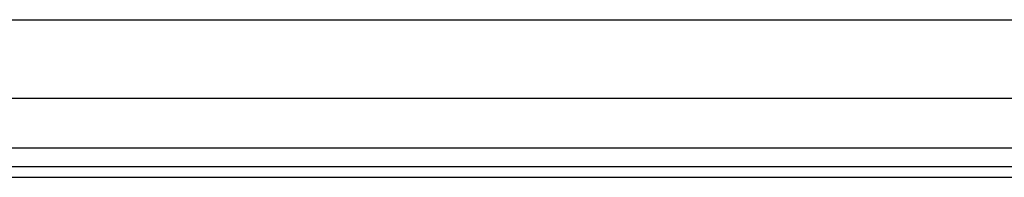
# Model space of a CAD drawing. Header units: inches. Extents: x 3.3 to 80.3, y 4.6 to 43.1.
# Tile 14 of 80: x 8.17 to 13.087, y 12.967 to 13.754. Entities that reach past the tile are written whole.
import ezdxf

# ---------------------------------------------------------------- set-up
doc = ezdxf.new("R2010")
doc.units = ezdxf.units.IN
doc.header["$MEASUREMENT"] = 0
doc.layers.add('Visible Edges(ANSI)', color=7, linetype='Continuous', lineweight=25)
doc.layers.add('Visible Tangent Edges(ANSI)', color=7, linetype='Continuous', lineweight=25)

msp = doc.modelspace()

# ---------------------------------------------------------------- linework, layer by layer
at = {"layer": 'Visible Edges(ANSI)'}
for p, q in [((4.1309, 13.7543), (18.275, 13.7543)), ((18.275, 13.3606), (4.1309, 13.3606)), ((19.0261, 13.0199), (3.4001, 13.0199)), ((3.4001, 12.9669), (19.0261, 12.9669))]:
    msp.add_line(p, q, dxfattribs=at)
at = {"layer": 'Visible Tangent Edges(ANSI)'}
msp.add_line((19.0261, 13.1129), (3.4001, 13.1129), dxfattribs=at)

doc.saveas('drawing.dxf')
